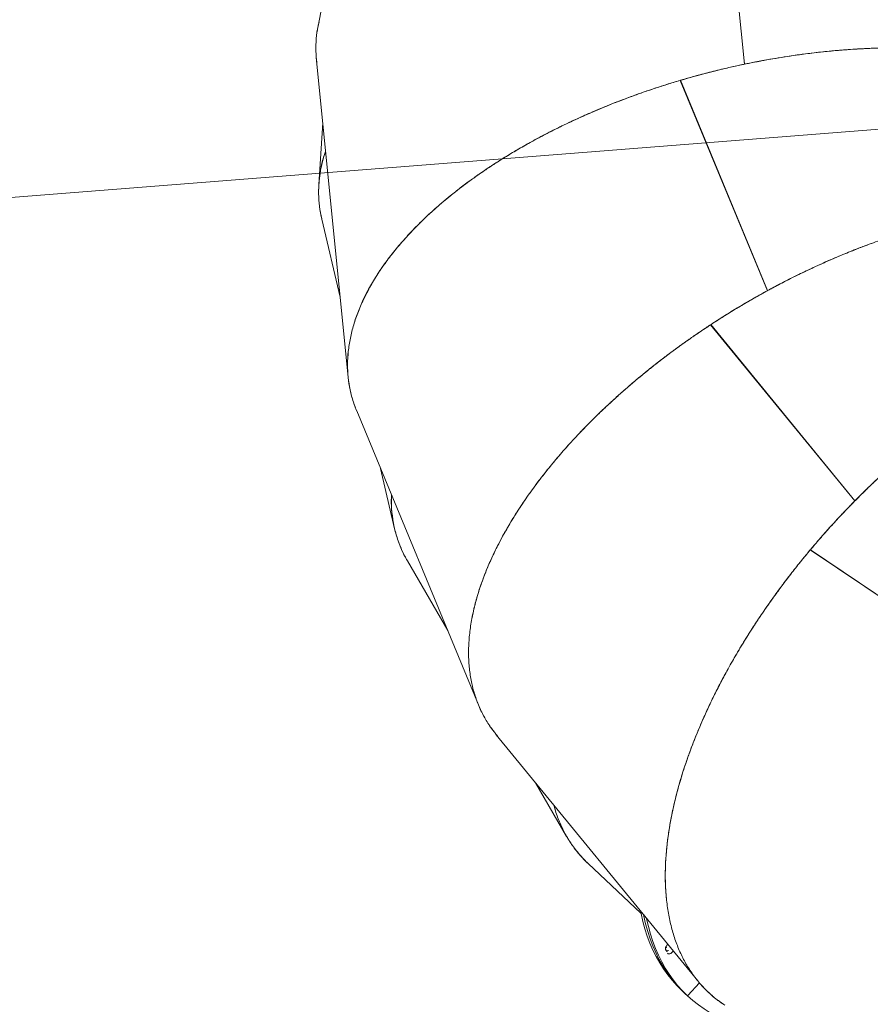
# Model space of a CAD drawing. Extents: x 5459245 to 5462690, y 5971016 to 5972523.
# Tile 40 of 198: x 5462440.842 to 5462441.603, y 5972213.198 to 5972214.079. Entities that reach past the tile are written whole.
import ezdxf

# ---------------------------------------------------------------- set-up
doc = ezdxf.new("R2010")
doc.units = 0
doc.layers.add('A_MAŁA ARCHITEKTURA', color=195, linetype='CONTINUOUS', lineweight=9)
doc.layers.add('ADT CCTV', color=102, linetype='CONTINUOUS')

# ---------------------------------------------------------------- blocks, each defined once
blk = doc.blocks.new('MEGA')
at = {"layer": 'A_MAŁA ARCHITEKTURA'}
for p, q in [((5462443.62549, 5972219.97334), (5462443.35901, 5972219.87348)), ((5462443.33183, 5972219.85846), (5462443.10554, 5972219.68589)), ((5462443.28741, 5972219.82458), (5462443.23878, 5972219.79867)), ((5462443.21374, 5972219.78018), (5462443.16293, 5972219.72966)), ((5462443.08386, 5972219.66366), (5462442.91704, 5972219.4331)), ((5462443.69174, 5972219.65424), (5462443.5298, 5972219.53074)), ((5462443.69178, 5972219.65418), (5462443.52985, 5972219.5307)), ((5462443.6909, 5972219.65359), (5462443.52994, 5972219.53085)), ((5462443.05128, 5972219.61863), (5462443.01201, 5972219.57958)), ((5462443.48741, 5972219.57208), (5462443.36803, 5972219.40708)), ((5462443.48746, 5972219.57203), (5462443.36809, 5972219.40705)), ((5462443.48679, 5972219.57121), (5462443.36813, 5972219.40722)), ((5462443.4868, 5972219.57123), (5462443.48741, 5972219.57208)), ((5462442.9934, 5972219.55467), (5462442.95924, 5972219.49142)), ((5462443.53067, 5972219.5314), (5462443.53082, 5972219.53144)), ((5462443.53075, 5972219.53147), (5462443.53091, 5972219.5315)), ((5462443.53104, 5972219.53169), (5462443.53119, 5972219.53172)), ((5462443.31551, 5972219.43441), (5462443.24887, 5972219.24197)), ((5462443.31516, 5972219.43341), (5462443.24892, 5972219.24213)), ((5462443.31557, 5972219.43438), (5462443.24893, 5972219.24195)), ((5462443.31517, 5972219.43342), (5462443.31551, 5972219.43441)), ((5462443.36867, 5972219.40796), (5462443.36881, 5972219.40804)), ((5462443.36873, 5972219.40805), (5462443.36887, 5972219.40813)), ((5462443.36894, 5972219.40834), (5462443.36908, 5972219.40841)), ((5462442.90271, 5972219.40555), (5462442.80958, 5972219.13665)), ((5462442.88455, 5972219.35312), (5462442.85819, 5972219.30432)), ((5462442.84757, 5972219.27511), (5462442.83457, 5972219.21171)), ((5462443.19069, 5972219.25297), (5462443.18246, 5972219.04948)), ((5462443.19065, 5972219.25191), (5462443.18247, 5972219.04965)), ((5462443.19076, 5972219.25296), (5462443.18252, 5972219.04948)), ((5462443.19065, 5972219.25192), (5462443.19069, 5972219.25297)), ((5462443.24922, 5972219.243), (5462443.24933, 5972219.24311)), ((5462443.24926, 5972219.2431), (5462443.24937, 5972219.24321)), ((5462443.24937, 5972219.24344), (5462443.24948, 5972219.24355)), ((5462442.79407, 5972219.14068), (5462442.79475, 5972219.14401)), ((5462442.79486, 5972219.14452), (5462442.79418, 5972219.1412)), ((5462442.79475, 5972219.14401), (5462442.79476, 5972219.14402)), ((5462442.79339, 5972219.13736), (5462442.79407, 5972219.14068)), ((5462442.79418, 5972219.1412), (5462442.79349, 5972219.13787)), ((5462442.80894, 5972219.13443), (5462442.79393, 5972219.13751)), ((5462442.79403, 5972219.14046), (5462442.79407, 5972219.14068)), ((5462442.79407, 5972219.14068), (5462442.79407, 5972219.14069))]:
    blk.add_line(p, q, dxfattribs=at)
at = {"layer": 'A_MAŁA ARCHITEKTURA', "flags": 128}
for points in [[(5462442.79349, 5972219.13787), (5462442.79494, 5972219.14395), (5462442.79673, 5972219.14996), (5462442.79886, 5972219.15588), (5462442.80132, 5972219.16172), (5462442.80412, 5972219.16747), (5462442.80725, 5972219.17312), (5462442.81072, 5972219.17867), (5462442.81451, 5972219.18412), (5462442.81863, 5972219.18946), (5462442.82306, 5972219.19468), (5462442.82782, 5972219.19978), (5462442.83288, 5972219.20475), (5462442.8333, 5972219.20515)], [(5462442.79418, 5972219.1412), (5462442.79562, 5972219.14728), (5462442.79741, 5972219.15328), (5462442.79954, 5972219.15921), (5462442.802, 5972219.16505), (5462442.8048, 5972219.1708), (5462442.80794, 5972219.17645), (5462442.8114, 5972219.182), (5462442.81519, 5972219.18744), (5462442.81931, 5972219.19278), (5462442.82374, 5972219.198), (5462442.8285, 5972219.2031), (5462442.83356, 5972219.20808), (5462442.83467, 5972219.20911)], [(5462442.79418, 5972219.1412), (5462442.79562, 5972219.14728), (5462442.79741, 5972219.15328), (5462442.79954, 5972219.15921), (5462442.802, 5972219.16505), (5462442.8048, 5972219.1708), (5462442.80794, 5972219.17645), (5462442.8114, 5972219.182), (5462442.81519, 5972219.18744), (5462442.81931, 5972219.19278), (5462442.82374, 5972219.198), (5462442.8285, 5972219.2031), (5462442.83356, 5972219.20808), (5462442.83467, 5972219.20911)], [(5462442.79486, 5972219.14452), (5462442.7963, 5972219.1506), (5462442.79809, 5972219.15661), (5462442.80022, 5972219.16253), (5462442.80268, 5972219.16837), (5462442.80548, 5972219.17412), (5462442.80862, 5972219.17977), (5462442.81208, 5972219.18532), (5462442.81587, 5972219.19077), (5462442.81999, 5972219.1961), (5462442.82443, 5972219.20133), (5462442.82918, 5972219.20643), (5462442.83425, 5972219.2114), (5462442.83605, 5972219.21307)], [(5462442.82089, 5972219.16932), (5462442.8203, 5972219.16938), (5462442.81908, 5972219.16965), (5462442.81798, 5972219.1701), (5462442.81709, 5972219.17069), (5462442.81652, 5972219.17137), (5462442.8163, 5972219.17205), (5462442.81647, 5972219.17268)], [(5462442.81855, 5972219.17596), (5462442.81911, 5972219.17647), (5462442.81998, 5972219.17681), (5462442.82107, 5972219.17695), (5462442.82229, 5972219.17688), (5462442.82342, 5972219.17662)], [(5462442.79339, 5972219.13736), (5462442.79231, 5972219.1312), (5462442.79158, 5972219.12498), (5462442.79119, 5972219.1187), (5462442.79115, 5972219.11236), (5462442.79145, 5972219.10597), (5462442.79209, 5972219.09955), (5462442.79308, 5972219.09308), (5462442.79441, 5972219.08658), (5462442.79609, 5972219.08006), (5462442.7981, 5972219.07352), (5462442.80045, 5972219.06696), (5462442.80206, 5972219.06293)], [(5462442.79393, 5972219.13751), (5462442.79383, 5972219.13753), (5462442.79374, 5972219.13753), (5462442.79365, 5972219.13753), (5462442.79357, 5972219.13751), (5462442.7935, 5972219.13748), (5462442.79345, 5972219.13745), (5462442.79341, 5972219.13741), (5462442.79339, 5972219.13736)], [(5462442.79349, 5972219.13787), (5462442.79349, 5972219.13782), (5462442.79351, 5972219.13777), (5462442.79355, 5972219.13771), (5462442.7936, 5972219.13766), (5462442.79367, 5972219.13761), (5462442.79375, 5972219.13757), (5462442.79384, 5972219.13754), (5462442.79393, 5972219.13751)]]:
    blk.add_lwpolyline(points, dxfattribs=at)
at = {"layer": 'A_MAŁA ARCHITEKTURA'}
for centre, radius, start, end in [((5462442.9242, 5972219.10646), 0.12645, 146.66372, 148.42138), ((5462442.82168, 5972219.17874), 0.00611, 226.5352, 273.35849), ((5462442.8226, 5972219.18312), 0.00715, 244.44869, 274.81816)]:
    blk.add_arc(centre, radius, start, end, dxfattribs=at)
for points, knots in [([(5462443.33086, 5972219.85762), (5462443.33348, 5972219.85959), (5462443.33913, 5972219.86386), (5462443.34861, 5972219.86908), (5462443.35654, 5972219.87278), (5462443.36136, 5972219.87424), (5462443.36251, 5972219.87459)], [0, 0, 0, 0, 0.271657, 0.586641, 0.901806, 1, 1, 1, 1]), ([(5462443.3604, 5972219.87393), (5462443.35727, 5972219.87273), (5462443.35059, 5972219.87017), (5462443.34104, 5972219.86502), (5462443.33489, 5972219.86063), (5462443.33183, 5972219.85845)], [0, 0, 0, 0, 0.3068706, 0.6552324, 1, 1, 1, 1]), ([(5462443.21285, 5972219.77919), (5462443.21525, 5972219.78155), (5462443.22037, 5972219.78657), (5462443.22912, 5972219.79308), (5462443.23845, 5972219.79871), (5462443.24797, 5972219.80319), (5462443.25738, 5972219.8067), (5462443.26399, 5972219.80837), (5462443.26723, 5972219.80919)], [0, 0, 0, 0, 0.1616963, 0.3447354, 0.5277085, 0.687185, 0.847129, 1, 1, 1, 1]), ([(5462443.26702, 5972219.80903), (5462443.26573, 5972219.80877), (5462443.26049, 5972219.80769), (5462443.25259, 5972219.80507), (5462443.24631, 5972219.80222), (5462443.24353, 5972219.80095)], [0, 0, 0, 0, 0.1534414, 0.6241231, 1, 1, 1, 1]), ([(5462443.24034, 5972219.79942), (5462443.23734, 5972219.79782), (5462443.23099, 5972219.79441), (5462443.22222, 5972219.78788), (5462443.21635, 5972219.78305), (5462443.21376, 5972219.7802), (5462443.21374, 5972219.78018)], [0, 0, 0, 0, 0.3078509, 0.6530051, 0.9981083, 1, 1, 1, 1]), ([(5462443.5298, 5972219.53074), (5462443.52901, 5972219.53158), (5462443.52711, 5972219.53358), (5462443.52378, 5972219.53704), (5462443.51951, 5972219.54142), (5462443.51528, 5972219.54568), (5462443.51132, 5972219.5496), (5462443.50789, 5972219.55295), (5462443.50443, 5972219.55629), (5462443.50112, 5972219.55944), (5462443.49809, 5972219.56229), (5462443.49376, 5972219.56632), (5462443.48825, 5972219.57135), (5462443.48176, 5972219.57712), (5462443.4752, 5972219.58283), (5462443.46834, 5972219.58866), (5462443.46101, 5972219.59471), (5462443.45391, 5972219.60042), (5462443.44672, 5972219.60605), (5462443.43938, 5972219.61164), (5462443.43187, 5972219.61721), (5462443.42453, 5972219.62249), (5462443.41632, 5972219.62824), (5462443.40722, 5972219.63439), (5462443.39724, 5972219.64087), (5462443.38745, 5972219.64696), (5462443.37788, 5972219.65268), (5462443.36853, 5972219.65803), (5462443.35911, 5972219.66319), (5462443.34977, 5972219.66808), (5462443.34048, 5972219.6727), (5462443.33152, 5972219.67695), (5462443.32272, 5972219.68091), (5462443.31407, 5972219.6846), (5462443.30559, 5972219.68802), (5462443.29496, 5972219.69205), (5462443.2823, 5972219.69643), (5462443.26775, 5972219.70082), (5462443.25367, 5972219.70445), (5462443.23981, 5972219.70738), (5462443.2262, 5972219.70962), (5462443.21284, 5972219.71112), (5462443.2, 5972219.71188), (5462443.18694, 5972219.71192), (5462443.17376, 5972219.71109), (5462443.16058, 5972219.70927), (5462443.14811, 5972219.7065), (5462443.13632, 5972219.70278), (5462443.12525, 5972219.69813), (5462443.11496, 5972219.69256), (5462443.10546, 5972219.68609), (5462443.09682, 5972219.67873), (5462443.08927, 5972219.67091), (5462443.08506, 5972219.66515), (5462443.08309, 5972219.66246)], [0, 0, 0, 0, 0.005253, 0.012509, 0.021769, 0.033031, 0.039729, 0.046977, 0.054775, 0.061542, 0.067691, 0.073616, 0.088382, 0.101539, 0.113087, 0.127966, 0.142587, 0.156516, 0.169755, 0.184606, 0.199078, 0.213119, 0.22673, 0.246014, 0.264862, 0.283272, 0.301247, 0.318785, 0.335886, 0.354267, 0.37138, 0.388261, 0.404908, 0.421324, 0.437507, 0.453457, 0.482483, 0.511051, 0.539162, 0.566816, 0.595611, 0.624102, 0.652289, 0.680175, 0.712862, 0.745309, 0.777517, 0.809807, 0.842276, 0.874636, 0.906888, 0.93926, 0.971643, 1, 1, 1, 1]), ([(5462443.48741, 5972219.57208), (5462443.48422, 5972219.57491), (5462443.47809, 5972219.58037), (5462443.46911, 5972219.58801), (5462443.46026, 5972219.59533), (5462443.45117, 5972219.60259), (5462443.44174, 5972219.60988), (5462443.43205, 5972219.61709), (5462443.42299, 5972219.62359), (5462443.41447, 5972219.62949), (5462443.4068, 5972219.63465), (5462443.39926, 5972219.63956), (5462443.39187, 5972219.64422), (5462443.3846, 5972219.64867), (5462443.37727, 5972219.65302), (5462443.36842, 5972219.65809), (5462443.35813, 5972219.66374), (5462443.3466, 5972219.6697), (5462443.33531, 5972219.6752), (5462443.32429, 5972219.68024), (5462443.31332, 5972219.68493), (5462443.30251, 5972219.68923), (5462443.29182, 5972219.69315), (5462443.28147, 5972219.69664), (5462443.27133, 5972219.69975), (5462443.26144, 5972219.70247), (5462443.24949, 5972219.70539), (5462443.23567, 5972219.70817), (5462443.22019, 5972219.71041), (5462443.20527, 5972219.71169), (5462443.19085, 5972219.71202), (5462443.17694, 5972219.71138), (5462443.16367, 5972219.70979), (5462443.15104, 5972219.70725), (5462443.13908, 5972219.70376), (5462443.12781, 5972219.69932), (5462443.11734, 5972219.69397), (5462443.10766, 5972219.68772), (5462443.09881, 5972219.68056), (5462443.09076, 5972219.67262), (5462443.08616, 5972219.66663), (5462443.08386, 5972219.66366)], [0, 0, 0, 0, 0.021397, 0.041159, 0.059286, 0.079279, 0.100059, 0.119873, 0.141022, 0.157417, 0.173464, 0.189163, 0.204514, 0.219516, 0.234399, 0.250097, 0.274427, 0.298304, 0.321726, 0.344696, 0.367213, 0.390612, 0.41307, 0.435257, 0.457173, 0.478819, 0.500193, 0.536512, 0.572356, 0.607726, 0.643316, 0.679262, 0.714914, 0.750273, 0.786186, 0.821948, 0.857562, 0.893189, 0.928925, 0.964647, 1, 1, 1, 1]), ([(5462442.9929, 5972219.55359), (5462442.9945, 5972219.5565), (5462442.99793, 5972219.56275), (5462443.00441, 5972219.57147), (5462443.01171, 5972219.57955), (5462443.01954, 5972219.58658), (5462443.02754, 5972219.59267), (5462443.03342, 5972219.59619), (5462443.03629, 5972219.59792)], [0, 0, 0, 0, 0.159946, 0.343143, 0.526275, 0.685889, 0.845971, 1, 1, 1, 1]), ([(5462443.03614, 5972219.5977), (5462443.03496, 5972219.59707), (5462443.03023, 5972219.59452), (5462443.02284, 5972219.58921), (5462443.014, 5972219.5818), (5462443.00611, 5972219.57356), (5462442.99928, 5972219.56452), (5462442.99509, 5972219.55817), (5462442.99341, 5972219.55469), (5462442.9934, 5972219.55467)], [0, 0, 0, 0, 0.061991, 0.248946, 0.435963, 0.623557, 0.811076, 0.998531, 1, 1, 1, 1]), ([(5462443.67684, 5972219.22632), (5462443.67696, 5972219.22907), (5462443.67723, 5972219.23535), (5462443.67691, 5972219.24562), (5462443.67606, 5972219.25702), (5462443.67458, 5972219.26884), (5462443.67251, 5972219.28092), (5462443.67017, 5972219.29177), (5462443.66778, 5972219.30127), (5462443.66551, 5972219.30943), (5462443.66297, 5972219.31776), (5462443.66016, 5972219.32623), (5462443.65708, 5972219.33485), (5462443.65352, 5972219.34415), (5462443.64939, 5972219.35416), (5462443.64463, 5972219.36493), (5462443.63942, 5972219.37594), (5462443.63374, 5972219.38719), (5462443.62775, 5972219.39838), (5462443.62236, 5972219.4079), (5462443.61776, 5972219.4157), (5462443.61391, 5972219.42204), (5462443.60989, 5972219.42847), (5462443.60569, 5972219.43501), (5462443.60131, 5972219.44164), (5462443.59674, 5972219.44836), (5462443.59198, 5972219.45517), (5462443.58588, 5972219.46367), (5462443.57817, 5972219.47401), (5462443.56888, 5972219.48592), (5462443.5609, 5972219.49568), (5462443.55454, 5972219.50323), (5462443.54971, 5972219.50883), (5462443.54474, 5972219.51447), (5462443.54, 5972219.51975), (5462443.53586, 5972219.52427), (5462443.53221, 5972219.5282), (5462443.52867, 5972219.53195), (5462443.52487, 5972219.53592), (5462443.52079, 5972219.54012), (5462443.51623, 5972219.54473), (5462443.51127, 5972219.54966), (5462443.50605, 5972219.55474), (5462443.5011, 5972219.55947), (5462443.49666, 5972219.56363), (5462443.49294, 5972219.56706), (5462443.48995, 5972219.56978), (5462443.48821, 5972219.57136), (5462443.48746, 5972219.57203)], [0, 0, 0, 0, 0.027831, 0.063523, 0.099562, 0.135948, 0.172683, 0.208747, 0.232041, 0.255559, 0.279303, 0.303272, 0.327467, 0.351887, 0.380958, 0.410568, 0.440717, 0.471404, 0.50263, 0.532068, 0.549019, 0.566266, 0.583808, 0.601644, 0.619776, 0.638203, 0.656926, 0.675943, 0.708631, 0.743023, 0.77608, 0.791596, 0.80772, 0.824452, 0.840664, 0.853951, 0.864345, 0.875491, 0.88739, 0.900041, 0.913444, 0.929426, 0.945302, 0.960657, 0.973805, 0.984744, 0.993476, 1, 1, 1, 1]), ([(5462443.67262, 5972219.19524), (5462443.67286, 5972219.19615), (5462443.67396, 5972219.20015), (5462443.67521, 5972219.20775), (5462443.67648, 5972219.21797), (5462443.67711, 5972219.22867), (5462443.67715, 5972219.2397), (5462443.67662, 5972219.2502), (5462443.67569, 5972219.26007), (5462443.67447, 5972219.26931), (5462443.67288, 5972219.27879), (5462443.6709, 5972219.28851), (5462443.66853, 5972219.29845), (5462443.66576, 5972219.30864), (5462443.66257, 5972219.31909), (5462443.65894, 5972219.32978), (5462443.65488, 5972219.34072), (5462443.65044, 5972219.3517), (5462443.64578, 5972219.36239), (5462443.64093, 5972219.3728), (5462443.63583, 5972219.38312), (5462443.63031, 5972219.39365), (5462443.62438, 5972219.4044), (5462443.61841, 5972219.41465), (5462443.61251, 5972219.42432), (5462443.60673, 5972219.43344), (5462443.60062, 5972219.44269), (5462443.59412, 5972219.45216), (5462443.58721, 5972219.46185), (5462443.58007, 5972219.47147), (5462443.57304, 5972219.48061), (5462443.56612, 5972219.4893), (5462443.55924, 5972219.49767), (5462443.55231, 5972219.50585), (5462443.54525, 5972219.51392), (5462443.53784, 5972219.52216), (5462443.53258, 5972219.52778), (5462443.52985, 5972219.5307)], [0, 0, 0, 0, 0.010632, 0.047157, 0.083919, 0.120918, 0.158156, 0.194908, 0.223535, 0.2524, 0.281502, 0.310843, 0.340422, 0.370327, 0.400633, 0.431341, 0.462451, 0.493964, 0.524202, 0.552344, 0.581017, 0.610218, 0.63995, 0.670211, 0.695311, 0.720324, 0.746064, 0.77253, 0.799721, 0.827639, 0.854017, 0.877653, 0.902326, 0.926543, 0.949111, 0.973597, 1, 1, 1, 1]), ([(5462443.31551, 5972219.43441), (5462443.31207, 5972219.43601), (5462443.30542, 5972219.43909), (5462443.29576, 5972219.44336), (5462443.28632, 5972219.44737), (5462443.27683, 5972219.45125), (5462443.26719, 5972219.45502), (5462443.25755, 5972219.45863), (5462443.24775, 5972219.46213), (5462443.23692, 5972219.46581), (5462443.22528, 5972219.46953), (5462443.21316, 5972219.47314), (5462443.20146, 5972219.47638), (5462443.18974, 5972219.47938), (5462443.17615, 5972219.48256), (5462443.1608, 5972219.48574), (5462443.14426, 5972219.48862), (5462443.12801, 5972219.49091), (5462443.11196, 5972219.49263), (5462443.09611, 5972219.49376), (5462443.08081, 5972219.49427), (5462443.06587, 5972219.49419), (5462443.05061, 5972219.49347), (5462443.03515, 5972219.492), (5462443.01977, 5972219.48969), (5462443.0051, 5972219.48661), (5462442.99116, 5972219.48274), (5462442.97806, 5972219.47813), (5462442.9658, 5972219.47277), (5462442.95443, 5972219.46668), (5462442.94398, 5972219.45988), (5462442.93451, 5972219.4524), (5462442.92602, 5972219.44425), (5462442.91854, 5972219.43545), (5462442.91213, 5972219.42605), (5462442.90673, 5972219.41613), (5462442.90405, 5972219.40907), (5462442.90271, 5972219.40555)], [0, 0, 0, 0, 0.01904, 0.036734, 0.053082, 0.070709, 0.088524, 0.1056, 0.123167, 0.141744, 0.164471, 0.1865, 0.20783, 0.228463, 0.250884, 0.282869, 0.313978, 0.344212, 0.375844, 0.407461, 0.438481, 0.468939, 0.500764, 0.536629, 0.571957, 0.607659, 0.64359, 0.679154, 0.71464, 0.750554, 0.786249, 0.821726, 0.857539, 0.893277, 0.928938, 0.964584, 1, 1, 1, 1]), ([(5462442.98049, 5972219.4788), (5462442.98305, 5972219.47976), (5462442.98891, 5972219.48198), (5462442.99874, 5972219.48488), (5462443.00983, 5972219.48765), (5462443.02152, 5972219.48994), (5462443.03364, 5972219.49176), (5462443.04468, 5972219.49293), (5462443.05444, 5972219.49363), (5462443.06291, 5972219.49403), (5462443.07161, 5972219.49423), (5462443.08054, 5972219.49421), (5462443.08969, 5972219.49398), (5462443.09964, 5972219.4935), (5462443.11043, 5972219.49272), (5462443.12215, 5972219.49156), (5462443.13424, 5972219.49006), (5462443.1467, 5972219.48819), (5462443.15921, 5972219.486), (5462443.17072, 5972219.4837), (5462443.1812, 5972219.48139), (5462443.19093, 5972219.47907), (5462443.20093, 5972219.47651), (5462443.21118, 5972219.4737), (5462443.2217, 5972219.47062), (5462443.23084, 5972219.46776), (5462443.23851, 5972219.46526), (5462443.24457, 5972219.46321), (5462443.2506, 5972219.46111), (5462443.25668, 5972219.45893), (5462443.2629, 5972219.45663), (5462443.2692, 5972219.45423), (5462443.27492, 5972219.45199), (5462443.28005, 5972219.44993), (5462443.28466, 5972219.44804), (5462443.28941, 5972219.44605), (5462443.2943, 5972219.44397), (5462443.29933, 5972219.44178), (5462443.30413, 5972219.43964), (5462443.30882, 5972219.43752), (5462443.31352, 5972219.43535), (5462443.3187, 5972219.43291), (5462443.32437, 5972219.43018), (5462443.33053, 5972219.42716), (5462443.33731, 5972219.42374), (5462443.34416, 5972219.42019), (5462443.35062, 5972219.41675), (5462443.35613, 5972219.41376), (5462443.36082, 5972219.41116), (5462443.3647, 5972219.40898), (5462443.36701, 5972219.40767), (5462443.36803, 5972219.40708)], [0, 0, 0, 0, 0.027644, 0.063341, 0.099386, 0.135779, 0.172522, 0.208594, 0.231892, 0.255416, 0.279164, 0.303137, 0.327336, 0.351761, 0.380838, 0.410454, 0.440608, 0.471301, 0.502533, 0.531977, 0.554648, 0.577845, 0.601565, 0.625811, 0.650581, 0.675876, 0.69031, 0.704614, 0.718536, 0.732806, 0.747423, 0.762388, 0.777251, 0.787774, 0.798645, 0.809864, 0.821432, 0.833347, 0.845611, 0.855642, 0.866834, 0.879235, 0.892845, 0.907665, 0.923694, 0.942082, 0.957597, 0.971147, 0.98273, 0.992348, 1, 1, 1, 1]), ([(5462442.90231, 5972219.40419), (5462442.90342, 5972219.40733), (5462442.90578, 5972219.41407), (5462442.91082, 5972219.42369), (5462442.915, 5972219.43058), (5462442.91771, 5972219.43395), (5462442.91802, 5972219.43434)], [0, 0, 0, 0, 0.291492, 0.624384, 0.957156, 1, 1, 1, 1]), ([(5462443.59672, 5972219.15808), (5462443.59604, 5972219.16075), (5462443.59449, 5972219.16684), (5462443.59121, 5972219.17658), (5462443.58711, 5972219.18725), (5462443.58228, 5972219.19814), (5462443.5768, 5972219.20911), (5462443.57143, 5972219.21882), (5462443.5664, 5972219.22722), (5462443.56187, 5972219.23439), (5462443.55704, 5972219.24162), (5462443.5519, 5972219.24893), (5462443.54646, 5972219.25629), (5462443.54036, 5972219.26416), (5462443.53352, 5972219.27255), (5462443.52585, 5972219.28149), (5462443.51768, 5972219.29053), (5462443.509, 5972219.29966), (5462443.50003, 5972219.30864), (5462443.49212, 5972219.3162), (5462443.48546, 5972219.32234), (5462443.47995, 5972219.32729), (5462443.47424, 5972219.33229), (5462443.46833, 5972219.33734), (5462443.46222, 5972219.34242), (5462443.45591, 5972219.34754), (5462443.44939, 5972219.35268), (5462443.44109, 5972219.35906), (5462443.43073, 5972219.36673), (5462443.41838, 5972219.37545), (5462443.40793, 5972219.38249), (5462443.39966, 5972219.38788), (5462443.39342, 5972219.39185), (5462443.38704, 5972219.39582), (5462443.38097, 5972219.3995), (5462443.3757, 5972219.40263), (5462443.37107, 5972219.40534), (5462443.3666, 5972219.40791), (5462443.36181, 5972219.41061), (5462443.3567, 5972219.41345), (5462443.351, 5972219.41655), (5462443.34483, 5972219.41984), (5462443.33836, 5972219.42319), (5462443.33225, 5972219.42629), (5462443.3268, 5972219.42899), (5462443.32225, 5972219.43121), (5462443.31861, 5972219.43295), (5462443.31648, 5972219.43395), (5462443.31557, 5972219.43438)], [0, 0, 0, 0, 0.0278314, 0.0635235, 0.0995622, 0.1359483, 0.1726826, 0.2087469, 0.2320407, 0.2555593, 0.2793031, 0.3032721, 0.3274666, 0.3518866, 0.3809584, 0.4105685, 0.440717, 0.4714041, 0.50263, 0.5320681, 0.5490194, 0.5662659, 0.5838075, 0.6016443, 0.6197762, 0.6382033, 0.6569256, 0.6759431, 0.7086311, 0.7430229, 0.7760797, 0.791596, 0.8077202, 0.8244523, 0.8406638, 0.8539511, 0.8643449, 0.8754912, 0.8873898, 0.9000409, 0.9134444, 0.9294262, 0.9453016, 0.960657, 0.9738046, 0.9847443, 0.9934761, 1, 1, 1, 1]), ([(5462443.36809, 5972219.40705), (5462443.37178, 5972219.40491), (5462443.37889, 5972219.40079), (5462443.38896, 5972219.39465), (5462443.39867, 5972219.38853), (5462443.40842, 5972219.38217), (5462443.41829, 5972219.37549), (5462443.4282, 5972219.36853), (5462443.43694, 5972219.36215), (5462443.44466, 5972219.35632), (5462443.45117, 5972219.35129), (5462443.45746, 5972219.34629), (5462443.46354, 5972219.34134), (5462443.46941, 5972219.33643), (5462443.47507, 5972219.33157), (5462443.48053, 5972219.32677), (5462443.48743, 5972219.32056), (5462443.49561, 5972219.31292), (5462443.50489, 5972219.30383), (5462443.51364, 5972219.29483), (5462443.52188, 5972219.28594), (5462443.52977, 5972219.27699), (5462443.53724, 5972219.26806), (5462443.5443, 5972219.25914), (5462443.55086, 5972219.25039), (5462443.55697, 5972219.24173), (5462443.56191, 5972219.23437), (5462443.56467, 5972219.22989), (5462443.56568, 5972219.22827)], [0, 0, 0, 0, 0.043565, 0.083797, 0.120695, 0.161397, 0.203702, 0.244039, 0.287392, 0.316933, 0.345953, 0.374454, 0.402434, 0.429893, 0.456833, 0.483252, 0.50915, 0.558682, 0.607289, 0.654974, 0.701735, 0.747574, 0.795211, 0.840932, 0.886101, 0.930717, 0.974782, 1, 1, 1, 1]), ([(5462442.84753, 5972219.27445), (5462442.84818, 5972219.27752), (5462442.84963, 5972219.28432), (5462442.85327, 5972219.29437), (5462442.85812, 5972219.30465), (5462442.86418, 5972219.31442), (5462442.87013, 5972219.32243), (5462442.87448, 5972219.32697), (5462442.87606, 5972219.32862)], [0, 0, 0, 0, 0.153384, 0.338988, 0.52465, 0.709859, 0.894848, 1, 1, 1, 1]), ([(5462442.87607, 5972219.32865), (5462442.87513, 5972219.3277), (5462442.87134, 5972219.32389), (5462442.86579, 5972219.31668), (5462442.85946, 5972219.30703), (5462442.85429, 5972219.29687), (5462442.85036, 5972219.28625), (5462442.84818, 5972219.27896), (5462442.84758, 5972219.27514), (5462442.84758, 5972219.27511)], [0, 0, 0, 0, 0.062113, 0.249014, 0.435977, 0.623517, 0.810982, 0.998383, 1, 1, 1, 1]), ([(5462443.19069, 5972219.25297), (5462443.18845, 5972219.25329), (5462443.18386, 5972219.25395), (5462443.17693, 5972219.25487), (5462443.16998, 5972219.25572), (5462443.16323, 5972219.25649), (5462443.15674, 5972219.25716), (5462443.15042, 5972219.25776), (5462443.14414, 5972219.25829), (5462443.13788, 5972219.25877), (5462443.13168, 5972219.25919), (5462443.12562, 5972219.25954), (5462443.11971, 5972219.25983), (5462443.11387, 5972219.26007), (5462443.10436, 5972219.26038), (5462443.09138, 5972219.26057), (5462443.07526, 5972219.2604), (5462443.05989, 5972219.25985), (5462443.04416, 5972219.25889), (5462443.02784, 5972219.25744), (5462443.01099, 5972219.2554), (5462442.9947, 5972219.25289), (5462442.97895, 5972219.24991), (5462442.96358, 5972219.24645), (5462442.9486, 5972219.24247), (5462442.9343, 5972219.23806), (5462442.91997, 5972219.23299), (5462442.90566, 5972219.22715), (5462442.89155, 5972219.22047), (5462442.87841, 5972219.21328), (5462442.86622, 5972219.20558), (5462442.85499, 5972219.19737), (5462442.84479, 5972219.18869), (5462442.83567, 5972219.17959), (5462442.82764, 5972219.17007), (5462442.82071, 5972219.16015), (5462442.81494, 5972219.1499), (5462442.81033, 5972219.13934), (5462442.80691, 5972219.12848), (5462442.8046, 5972219.11742), (5462442.80408, 5972219.10988), (5462442.80381, 5972219.10613)], [0, 0, 0, 0, 0.011332, 0.023248, 0.035104, 0.046517, 0.057489, 0.068018, 0.078611, 0.089378, 0.099925, 0.11025, 0.120353, 0.130236, 0.140245, 0.169371, 0.19753, 0.224721, 0.250945, 0.282177, 0.314113, 0.345267, 0.375638, 0.406975, 0.438679, 0.469853, 0.500498, 0.536369, 0.572335, 0.60784, 0.643202, 0.679212, 0.714937, 0.750378, 0.786142, 0.821935, 0.857587, 0.89318, 0.928912, 0.964638, 1, 1, 1, 1]), ([(5462442.85712, 5972219.19871), (5462442.85929, 5972219.20038), (5462442.86426, 5972219.2042), (5462442.87284, 5972219.20981), (5462442.88266, 5972219.21566), (5462442.89319, 5972219.22123), (5462442.90427, 5972219.22647), (5462442.9145, 5972219.23078), (5462442.92364, 5972219.23428), (5462442.93164, 5972219.2371), (5462442.93991, 5972219.2398), (5462442.94846, 5972219.24237), (5462442.95729, 5972219.24479), (5462442.96695, 5972219.2472), (5462442.97751, 5972219.24957), (5462442.98906, 5972219.25185), (5462443.00107, 5972219.2539), (5462443.01354, 5972219.25571), (5462443.02615, 5972219.25722), (5462443.03704, 5972219.25827), (5462443.04606, 5972219.25897), (5462443.05346, 5972219.25946), (5462443.06104, 5972219.25986), (5462443.0688, 5972219.26017), (5462443.07675, 5972219.26039), (5462443.08487, 5972219.2605), (5462443.09318, 5972219.26052), (5462443.10365, 5972219.26039), (5462443.11653, 5972219.26002), (5462443.13162, 5972219.25924), (5462443.14351, 5972219.25836), (5462443.15193, 5972219.25761), (5462443.1571, 5972219.25712), (5462443.16241, 5972219.25657), (5462443.16787, 5972219.25597), (5462443.17334, 5972219.25532), (5462443.17851, 5972219.25466), (5462443.18349, 5972219.254), (5462443.18858, 5972219.25328), (5462443.19419, 5972219.25245), (5462443.20037, 5972219.25149), (5462443.2071, 5972219.25037), (5462443.21454, 5972219.24906), (5462443.22209, 5972219.24765), (5462443.22926, 5972219.24623), (5462443.23542, 5972219.24496), (5462443.24069, 5972219.24382), (5462443.24507, 5972219.24284), (5462443.2477, 5972219.24224), (5462443.24887, 5972219.24197)], [0, 0, 0, 0, 0.027644, 0.063341, 0.099386, 0.13578, 0.172522, 0.208595, 0.231893, 0.255416, 0.279165, 0.303138, 0.327337, 0.351762, 0.38084, 0.410456, 0.44061, 0.471303, 0.502534, 0.531978, 0.548934, 0.566184, 0.583729, 0.601569, 0.619704, 0.638134, 0.65686, 0.675881, 0.708576, 0.742974, 0.776038, 0.787061, 0.798395, 0.810038, 0.821992, 0.834255, 0.845899, 0.855923, 0.866968, 0.879249, 0.892766, 0.90752, 0.923511, 0.941739, 0.957269, 0.970859, 0.982512, 0.992225, 1, 1, 1, 1]), ([(5462443.53971, 5972219.06962), (5462443.53829, 5972219.07198), (5462443.53505, 5972219.07736), (5462443.5291, 5972219.08574), (5462443.52209, 5972219.09477), (5462443.51432, 5972219.1038), (5462443.50591, 5972219.11273), (5462443.49796, 5972219.12047), (5462443.49072, 5972219.12706), (5462443.48432, 5972219.13261), (5462443.4776, 5972219.13814), (5462443.47057, 5972219.14365), (5462443.46324, 5972219.14913), (5462443.45513, 5972219.1549), (5462443.44615, 5972219.16097), (5462443.43623, 5972219.1673), (5462443.4258, 5972219.1736), (5462443.41485, 5972219.17983), (5462443.40366, 5972219.18584), (5462443.39391, 5972219.19079), (5462443.38577, 5972219.19475), (5462443.37906, 5972219.1979), (5462443.37215, 5972219.20104), (5462443.36503, 5972219.20416), (5462443.35771, 5972219.20727), (5462443.35019, 5972219.21034), (5462443.34247, 5972219.21338), (5462443.33267, 5972219.21709), (5462443.32054, 5972219.22145), (5462443.30621, 5972219.22623), (5462443.29416, 5972219.22995), (5462443.28469, 5972219.23272), (5462443.27757, 5972219.23472), (5462443.27031, 5972219.23668), (5462443.26344, 5972219.23845), (5462443.25749, 5972219.23993), (5462443.25228, 5972219.24118), (5462443.24726, 5972219.24235), (5462443.24189, 5972219.24356), (5462443.23617, 5972219.2448), (5462443.22982, 5972219.24612), (5462443.22297, 5972219.24748), (5462443.21581, 5972219.24883), (5462443.20907, 5972219.25003), (5462443.20306, 5972219.25104), (5462443.19807, 5972219.25185), (5462443.19408, 5972219.25246), (5462443.19175, 5972219.25281), (5462443.19076, 5972219.25296)], [0, 0, 0, 0, 0.027831, 0.063523, 0.099562, 0.135948, 0.172683, 0.208747, 0.232041, 0.255559, 0.279303, 0.303272, 0.327467, 0.351887, 0.380958, 0.410568, 0.440717, 0.471404, 0.50263, 0.532068, 0.549019, 0.566266, 0.583808, 0.601644, 0.619776, 0.638203, 0.656926, 0.675943, 0.708631, 0.743023, 0.77608, 0.791596, 0.80772, 0.824452, 0.840664, 0.853951, 0.864345, 0.875491, 0.88739, 0.900041, 0.913444, 0.929426, 0.945301, 0.960657, 0.973804, 0.984744, 0.993476, 1, 1, 1, 1]), ([(5462443.24893, 5972219.24195), (5462443.25309, 5972219.24097), (5462443.26108, 5972219.23908), (5462443.27249, 5972219.23611), (5462443.28356, 5972219.23306), (5462443.29473, 5972219.22979), (5462443.3061, 5972219.22624), (5462443.3176, 5972219.22243), (5462443.32781, 5972219.21885), (5462443.33689, 5972219.21551), (5462443.34457, 5972219.21256), (5462443.35204, 5972219.20959), (5462443.35929, 5972219.20661), (5462443.36633, 5972219.2036), (5462443.37315, 5972219.20059), (5462443.37977, 5972219.19757), (5462443.38816, 5972219.19361), (5462443.39821, 5972219.18866), (5462443.40971, 5972219.18264), (5462443.42069, 5972219.17655), (5462443.43114, 5972219.17041), (5462443.44128, 5972219.16412), (5462443.45101, 5972219.15773), (5462443.46035, 5972219.15123), (5462443.46916, 5972219.14475), (5462443.4775, 5972219.13823), (5462443.48436, 5972219.1326), (5462443.4883, 5972219.12912), (5462443.48973, 5972219.12785)], [0, 0, 0, 0, 0.043566, 0.083797, 0.120695, 0.161398, 0.203703, 0.244039, 0.287392, 0.316933, 0.345954, 0.374454, 0.402434, 0.429894, 0.456833, 0.483252, 0.509151, 0.558682, 0.60729, 0.654974, 0.701736, 0.747575, 0.795212, 0.840933, 0.886101, 0.930718, 0.974783, 1, 1, 1, 1]), ([(5462442.80382, 5972219.10471), (5462442.80397, 5972219.10804), (5462442.80429, 5972219.11517), (5462442.80634, 5972219.12584), (5462442.80835, 5972219.13365), (5462442.80998, 5972219.13766), (5462442.81016, 5972219.13813)], [0, 0, 0, 0, 0.291331, 0.624039, 0.956627, 1, 1, 1, 1])]:
    blk.add_open_spline(points, degree=3, knots=knots, dxfattribs=at)
blk = doc.blocks.new('A770198')
at = {"layer": 'ADT CCTV', "color": 140, "lineweight": 9}
blk.add_line((7.78542, 37.28905), (7.76456, 0.77739), dxfattribs=at)
blk.add_arc((30, 19.04213), 30, 140.600538, 219.400538, dxfattribs=at)
blk = doc.blocks.new('G$CFAE608CC')
at = {"layer": 'ADT CCTV', "rotation": 90}
blk.add_blockref('A770198', (38.08383, 0), dxfattribs=at)

msp = doc.modelspace()

# ---------------------------------------------------------------- block references
at = {"layer": 'A_MAŁA ARCHITEKTURA', "color": 6, "rotation": 58.39971502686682}
msp.add_blockref('MEGA', (7686859.59449, -1809666.16689), dxfattribs=at)
at = {"layer": 'ADT CCTV', "rotation": 184.5356804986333}
msp.add_blockref('G$CFAE608CC', (5462467.50941, 5972223.83045), dxfattribs=at)

doc.saveas('drawing.dxf')
